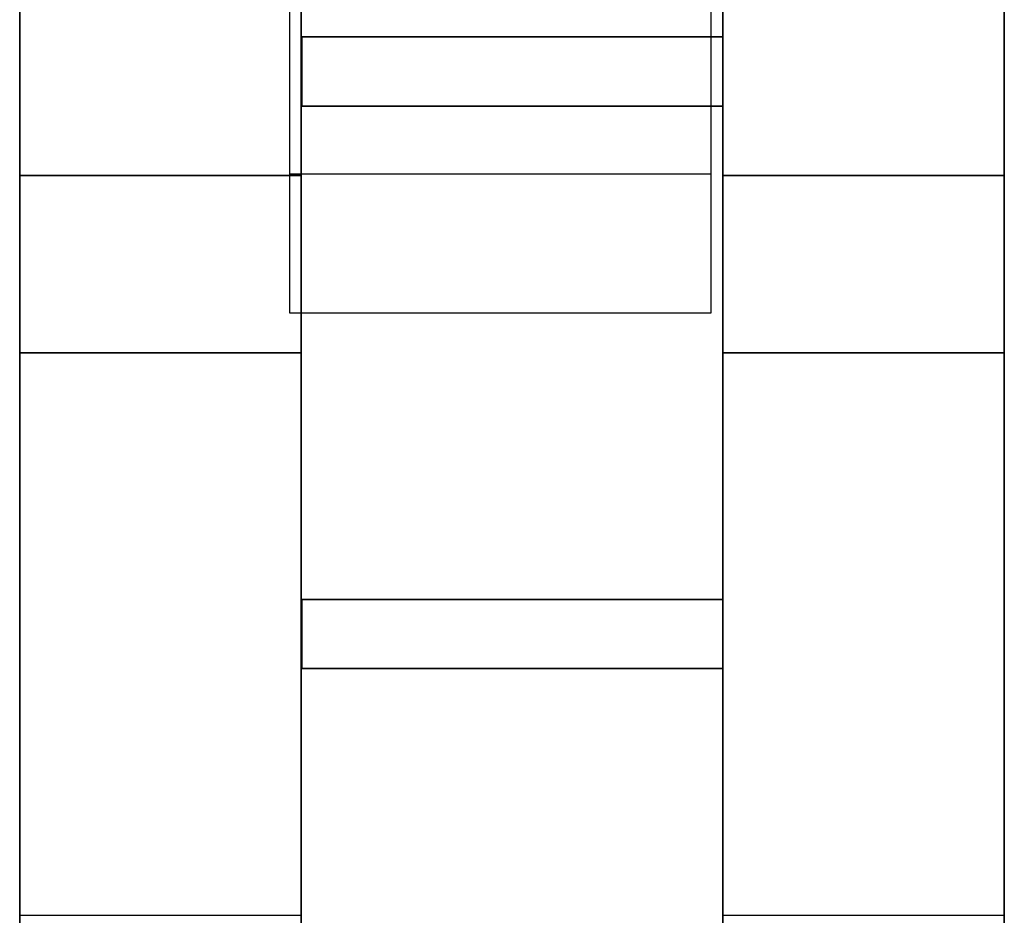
# Model space of a CAD drawing. Header units: millimetres. Extents: x -35 to 33166, y -35 to 31591.
# Tile 71 of 100: x -35 to 321, y 7012 to 7336. Entities that reach past the tile are written whole.
import ezdxf

# ---------------------------------------------------------------- set-up
doc = ezdxf.new("R2010")
doc.units = ezdxf.units.MM
doc.header["$LTSCALE"] = 25.4
doc.layers.get('0').update_dxf_attribs({"true_color": 0xffffff})
for name, color, linetype, true_color in [('end caps & lintels', 7, 'Continuous', 0xffa500), ('ICF - L1', 7, 'Continuous', 0xb4b464), ('ICF - L2', 7, 'Continuous', 0x64ff64)]:
    doc.layers.add(name, color=color, linetype=linetype, true_color=true_color)

# ---------------------------------------------------------------- blocks, each defined once
blk = doc.blocks.new('GF-WG05_RightCap_6in_#8')
for p, q in [((0, 152.4), (0, 0)), ((50, 152.4), (0, 152.4)), ((50, 152.4, 457.2), (0, 152.4, 457.2)), ((0, 152.4, 457.2), (0, 0, 457.2)), ((0, 152.4), (0, 152.4, 457.2)), ((50, 0), (50, 152.4)), ((50, 0, 457.2), (50, 152.4, 457.2)), ((50, 152.4), (50, 152.4, 457.2)), ((0, 0), (50, 0)), ((0, 0, 457.2), (50, 0, 457.2)), ((0, 0), (0, 0, 457.2)), ((50, 0), (50, 0, 457.2))]:
    blk.add_line(p, q)
blk = doc.blocks.new('GF-WG05_RightCap_6in_#9')
for p, q in [((0, 152.4), (0, 0)), ((50, 152.4), (0, 152.4)), ((50, 152.4, 457.2), (0, 152.4, 457.2)), ((0, 152.4, 457.2), (0, 0, 457.2)), ((0, 152.4), (0, 152.4, 457.2)), ((50, 0), (50, 152.4)), ((50, 0, 457.2), (50, 152.4, 457.2)), ((50, 152.4), (50, 152.4, 457.2)), ((0, 0), (50, 0)), ((0, 0, 457.2), (50, 0, 457.2)), ((0, 0), (0, 0, 457.2)), ((50, 0), (50, 0, 457.2))]:
    blk.add_line(p, q)
blk = doc.blocks.new('GF-WG05_RightCap_6in_#10')
for p, q in [((0, 152.4), (0, 0)), ((50, 152.4), (0, 152.4)), ((50, 152.4, 457.2), (0, 152.4, 457.2)), ((0, 152.4, 457.2), (0, 0, 457.2)), ((0, 152.4), (0, 152.4, 457.2)), ((50, 0), (50, 152.4)), ((50, 0, 457.2), (50, 152.4, 457.2)), ((50, 152.4), (50, 152.4, 457.2)), ((0, 0), (50, 0)), ((0, 0, 457.2), (50, 0, 457.2)), ((0, 0), (0, 0, 457.2)), ((50, 0), (50, 0, 457.2))]:
    blk.add_line(p, q)
blk = doc.blocks.new('GF-WG05_RightCap_6in_#11')
for p, q in [((0, 152.4), (0, 0)), ((50, 152.4), (0, 152.4)), ((50, 152.4, 457.2), (0, 152.4, 457.2)), ((0, 152.4, 457.2), (0, 0, 457.2)), ((0, 152.4), (0, 152.4, 457.2)), ((50, 0), (50, 152.4)), ((50, 0, 457.2), (50, 152.4, 457.2)), ((50, 152.4), (50, 152.4, 457.2)), ((0, 0), (50, 0)), ((0, 0, 457.2), (50, 0, 457.2)), ((0, 0), (0, 0, 457.2)), ((50, 0), (50, 0, 457.2))]:
    blk.add_line(p, q)
blk = doc.blocks.new('GF-WG05_RightCap_6in_#12')
for p, q in [((0, 152.4), (0, 0)), ((50, 152.4), (0, 152.4)), ((50, 152.4, 457.2), (0, 152.4, 457.2)), ((0, 152.4, 457.2), (0, 0, 457.2)), ((0, 152.4), (0, 152.4, 457.2)), ((50, 0), (50, 152.4)), ((50, 0, 457.2), (50, 152.4, 457.2)), ((50, 152.4), (50, 152.4, 457.2)), ((0, 0), (50, 0)), ((0, 0, 457.2), (50, 0, 457.2)), ((0, 0), (0, 0, 457.2)), ((50, 0), (50, 0, 457.2))]:
    blk.add_line(p, q)
blk = doc.blocks.new('GF-WG05_RightCap_6in_#13')
for p, q in [((0, 152.4), (0, 0)), ((50, 152.4), (0, 152.4)), ((50, 152.4, 457.2), (0, 152.4, 457.2)), ((0, 152.4, 457.2), (0, 0, 457.2)), ((0, 152.4), (0, 152.4, 457.2)), ((50, 0), (50, 152.4)), ((50, 0, 457.2), (50, 152.4, 457.2)), ((50, 152.4), (50, 152.4, 457.2)), ((0, 0), (50, 0)), ((0, 0, 457.2), (50, 0, 457.2)), ((0, 0), (0, 0, 457.2)), ((50, 0), (50, 0, 457.2))]:
    blk.add_line(p, q)
blk = doc.blocks.new('GF-WG05_RightCap_6in_#14')
for p, q in [((0, 152.4), (0, 0)), ((50, 152.4), (0, 152.4)), ((50, 152.4, 181.8), (0, 152.4, 181.8)), ((0, 152.4, 181.8), (0, 0, 181.8)), ((0, 152.4), (0, 152.4, 181.8)), ((50, 0), (50, 152.4)), ((50, 0, 181.8), (50, 152.4, 181.8)), ((50, 152.4), (50, 152.4, 181.8)), ((0, 0), (50, 0)), ((0, 0, 181.8), (50, 0, 181.8)), ((0, 0), (0, 0, 181.8)), ((50, 0), (50, 0, 181.8))]:
    blk.add_line(p, q)
blk = doc.blocks.new('GF-WG05_HeadLintel_6in_#4')
for p, q in [((0, 152.4), (0, 0)), ((240.8, 152.4), (0, 152.4)), ((240.8, 152.4, 63), (0, 152.4, 63)), ((0, 152.4, 63), (0, 0, 63)), ((0, 152.4), (0, 152.4, 63)), ((240.8, 0), (240.8, 152.4)), ((240.8, 0, 63), (240.8, 152.4, 63)), ((240.8, 152.4), (240.8, 152.4, 63)), ((0, 0), (240.8, 0)), ((0, 0, 63), (240.8, 0, 63)), ((0, 0), (0, 0, 63)), ((240.8, 0), (240.8, 0, 63))]:
    blk.add_line(p, q)
blk = doc.blocks.new('6XR35_96_S_Web')
for p, q in [((-76.07, -46.84, -12.5), (-76.07, 46.84, -12.5)), ((-76.07, 46.84, -12.5), (76.07, 46.84, -12.5)), ((76.07, 46.84, 12.5), (-76.07, 46.84, 12.5)), ((-76.07, 46.84, 12.5), (-76.07, -46.84, 12.5)), ((-76.07, 46.84, -12.5), (-76.07, 46.84, 12.5)), ((76.07, 46.84, -12.5), (76.07, -46.84, -12.5)), ((76.07, -46.84, 12.5), (76.07, 46.84, 12.5)), ((76.07, 46.84, 12.5), (76.07, 46.84, -12.5)), ((76.07, -46.84, -12.5), (-76.07, -46.84, -12.5)), ((-76.07, -46.84, 12.5), (76.07, -46.84, 12.5)), ((-76.07, -46.84, 12.5), (-76.07, -46.84, -12.5)), ((76.07, -46.84, -12.5), (76.07, -46.84, 12.5))]:
    blk.add_line(p, q)
blk = doc.blocks.new('Group8193')
for p, q in [((-101.6, 2095.98, 457.2), (0, 2095.98, 457.2)), ((0, 2095.98, 0), (-101.6, 2095.98, 0)), ((-101.6, 2095.98, 0), (-101.6, 2095.98, 457.2)), ((-101.6, 2095.98, 457.2), (-101.6, 0, 457.2)), ((-101.6, 2095.98, 0), (-101.6, 0, 0)), ((0, 2095.98, 457.2), (0, 2095.98, 0)), ((0, 2095.98, 457.2), (0, 0, 457.2)), ((0, 2095.98, 0), (0, 0, 0))]:
    blk.add_line(p, q)
blk = doc.blocks.new('Group8194')
for p, q in [((-355.6, 2095.98, 457.2), (-254, 2095.98, 457.2)), ((-254, 2095.98, 0), (-355.6, 2095.98, 0)), ((-355.6, 2095.98, 0), (-355.6, 2095.98, 457.2)), ((-355.6, 2095.98, 457.2), (-355.6, 0, 457.2)), ((-355.6, 2095.98, 0), (-355.6, 0, 0)), ((-254, 2095.98, 457.2), (-254, 2095.98, 0)), ((-254, 2095.98, 457.2), (-254, 0, 457.2)), ((-254, 2095.98, 0), (-254, 0, 0))]:
    blk.add_line(p, q)
blk = doc.blocks.new('6XR35_96_S_MSG#7')
for name in ['Group8194', 'Group8193']:
    blk.add_blockref(name, (0, 0))
at = {"extrusion": (9.72607e-16, 1, -1.15708e-14)}
blk.add_blockref('6XR35_96_S_Web', (177.67, 97.84, 1930.4), dxfattribs=at)
at = {"extrusion": (9.72607e-16, 1, 1.15708e-14)}
blk.add_blockref('6XR35_96_S_Web', (177.67, 358.96, 1930.4), dxfattribs=at)
blk = doc.blocks.new('Group7864')
for p, q in [((-101.6, 267.18, 457.2), (0, 267.18, 457.2)), ((0, 267.18, 0), (-101.6, 267.18, 0)), ((-101.6, 267.18, 0), (-101.6, 267.18, 457.2)), ((-101.6, 267.18, 457.2), (-101.6, 0, 457.2)), ((-101.6, 267.18, 0), (-101.6, 0, 0)), ((0, 267.18, 457.2), (0, 267.18, 0)), ((0, 267.18, 457.2), (0, 0, 457.2)), ((0, 267.18, 0), (0, 0, 0)), ((-101.6, 0, 0), (-101.6, 0, 457.2)), ((-101.6, 0, 0), (0, 0, 0)), ((-101.6, 0, 457.2), (0, 0, 457.2)), ((0, 0, 0), (0, 0, 457.2))]:
    blk.add_line(p, q)
blk = doc.blocks.new('Group7865')
for p, q in [((-355.6, 267.18, 457.2), (-254, 267.18, 457.2)), ((-254, 267.18, 0), (-355.6, 267.18, 0)), ((-355.6, 267.18, 0), (-355.6, 267.18, 457.2)), ((-355.6, 267.18, 457.2), (-355.6, 0, 457.2)), ((-355.6, 267.18, 0), (-355.6, 0, 0)), ((-254, 267.18, 457.2), (-254, 267.18, 0)), ((-254, 267.18, 457.2), (-254, 0, 457.2)), ((-254, 267.18, 0), (-254, 0, 0)), ((-355.6, 0, 0), (-355.6, 0, 457.2)), ((-355.6, 0, 0), (-254, 0, 0)), ((-355.6, 0, 457.2), (-254, 0, 457.2)), ((-254, 0, 0), (-254, 0, 457.2))]:
    blk.add_line(p, q)
blk = doc.blocks.new('Group7866')
for p, q in [((-101.6, 114.1, 51), (-253.75, 114.1, 51)), ((-253.75, 114.1, 51), (-253.75, 114.1, 144.68)), ((-253.75, 114.1, 144.68), (-101.6, 114.1, 144.68)), ((-253.75, 89.1, 51), (-253.75, 114.1, 51)), ((-253.75, 114.1, 144.68), (-253.75, 89.1, 144.68)), ((-101.6, 114.1, 144.68), (-101.6, 114.1, 51)), ((-101.6, 114.1, 51), (-101.6, 89.1, 51)), ((-101.6, 89.1, 144.68), (-101.6, 114.1, 144.68)), ((-101.6, 89.1, 144.68), (-253.75, 89.1, 144.68)), ((-253.75, 89.1, 144.68), (-253.75, 89.1, 51)), ((-253.75, 89.1, 51), (-101.6, 89.1, 51)), ((-101.6, 89.1, 51), (-101.6, 89.1, 144.68))]:
    blk.add_line(p, q)
blk = doc.blocks.new('Group7867')
for p, q in [((-101.6, 114.1, 312.12), (-253.75, 114.1, 312.12)), ((-253.75, 114.1, 312.12), (-253.75, 114.1, 405.8)), ((-253.75, 114.1, 405.8), (-101.6, 114.1, 405.8)), ((-253.75, 89.1, 312.12), (-253.75, 114.1, 312.12)), ((-253.75, 114.1, 405.8), (-253.75, 89.1, 405.8)), ((-101.6, 114.1, 405.8), (-101.6, 114.1, 312.12)), ((-101.6, 114.1, 312.12), (-101.6, 89.1, 312.12)), ((-101.6, 89.1, 405.8), (-101.6, 114.1, 405.8)), ((-101.6, 89.1, 405.8), (-253.75, 89.1, 405.8)), ((-253.75, 89.1, 405.8), (-253.75, 89.1, 312.12)), ((-253.75, 89.1, 312.12), (-101.6, 89.1, 312.12)), ((-101.6, 89.1, 312.12), (-101.6, 89.1, 405.8))]:
    blk.add_line(p, q)
blk = doc.blocks.new('6XR35_96_S_CUT_44_25_MSG')
for name in ['Group7865', 'Group7864', 'Group7866', 'Group7867']:
    blk.add_blockref(name, (0, 0))
blk = doc.blocks.new('Group431#1')
for p, q in [((0, 2438.4), (-101.6, 2438.4)), ((-101.6, 2438.4), (-101.6, 2438.4, 457.2)), ((-101.6, 2438.4, 457.2), (0, 2438.4, 457.2)), ((-101.6, 2438.4, 457.2), (-101.6, 0, 457.2)), ((-101.6, 2438.4), (-101.6, 0)), ((0, 0), (0, 2438.4)), ((0, 2438.4), (0, 2438.4, 457.2)), ((0, 2438.4, 457.2), (0, 0, 457.2))]:
    blk.add_line(p, q)
blk = doc.blocks.new('Group432#1')
for p, q in [((-355.6, 0, 457.2), (-355.6, 2438.4, 457.2)), ((-355.6, 2438.4, 457.2), (-355.6, 2438.4)), ((-355.6, 2438.4), (-355.6, 0)), ((-355.6, 2438.4, 457.2), (-254, 2438.4, 457.2)), ((-254, 2438.4), (-355.6, 2438.4)), ((-254, 2438.4, 457.2), (-254, 2438.4)), ((-254, 0, 457.2), (-254, 2438.4, 457.2)), ((-254, 0), (-254, 2438.4))]:
    blk.add_line(p, q)
blk = doc.blocks.new('6XR35_96_S')
for name in ['Group432#1', 'Group431#1']:
    blk.add_blockref(name, (0, 0))
at = {"extrusion": (9.72607e-16, 1, -1.15708e-14)}
blk.add_blockref('6XR35_96_S_Web', (177.67, 97.84, 2336.8), dxfattribs=at)
at = {"extrusion": (9.72607e-16, 1, 1.15708e-14)}
blk.add_blockref('6XR35_96_S_Web', (177.67, 358.96, 2336.8), dxfattribs=at)
blk = doc.blocks.new('Group#303')
for p, q in [((-101.6, 2095.98, 457.2), (0, 2095.98, 457.2)), ((0, 2095.98, 0), (-101.6, 2095.98, 0)), ((-101.6, 2095.98, 0), (-101.6, 2095.98, 457.2)), ((-101.6, 2095.98, 457.2), (-101.6, 0, 457.2)), ((-101.6, 2095.98, 0), (-101.6, 0, 0)), ((0, 2095.98, 457.2), (0, 2095.98, 0)), ((0, 2095.98, 457.2), (0, 0, 457.2)), ((0, 2095.98, 0), (0, 0, 0))]:
    blk.add_line(p, q)
blk = doc.blocks.new('Group8696')
for p, q in [((-355.6, 2095.98, 457.2), (-254, 2095.98, 457.2)), ((-254, 2095.98, 0), (-355.6, 2095.98, 0)), ((-355.6, 2095.98, 0), (-355.6, 2095.98, 457.2)), ((-355.6, 2095.98, 457.2), (-355.6, 0, 457.2)), ((-355.6, 2095.98, 0), (-355.6, 0, 0)), ((-254, 2095.98, 457.2), (-254, 2095.98, 0)), ((-254, 2095.98, 457.2), (-254, 0, 457.2)), ((-254, 2095.98, 0), (-254, 0, 0))]:
    blk.add_line(p, q)
blk = doc.blocks.new('6XR35_96_S_MSG#15')
for name in ['Group8696', 'Group#303']:
    blk.add_blockref(name, (0, 0))
at = {"extrusion": (9.72607e-16, 1, -1.15708e-14)}
blk.add_blockref('6XR35_96_S_Web', (177.67, 97.84, 1930.4), dxfattribs=at)
at = {"extrusion": (9.72607e-16, 1, 1.15708e-14)}
blk.add_blockref('6XR35_96_S_Web', (177.67, 358.96, 1930.4), dxfattribs=at)
blk = doc.blocks.new('Group#1661')
for p, q in [((-101.6, 267.18, 457.2), (0, 267.18, 457.2)), ((0, 267.18, 0), (-101.6, 267.18, 0)), ((-101.6, 267.18, 0), (-101.6, 267.18, 457.2)), ((-101.6, 267.18, 457.2), (-101.6, 0, 457.2)), ((-101.6, 267.18, 0), (-101.6, 0, 0)), ((0, 267.18, 457.2), (0, 267.18, 0)), ((0, 267.18, 457.2), (0, 0, 457.2)), ((0, 267.18, 0), (0, 0, 0)), ((-101.6, 0, 0), (-101.6, 0, 457.2)), ((-101.6, 0, 0), (0, 0, 0)), ((-101.6, 0, 457.2), (0, 0, 457.2)), ((0, 0, 0), (0, 0, 457.2))]:
    blk.add_line(p, q)
blk = doc.blocks.new('Group#1662')
for p, q in [((-355.6, 267.18, 457.2), (-254, 267.18, 457.2)), ((-254, 267.18, 0), (-355.6, 267.18, 0)), ((-355.6, 267.18, 0), (-355.6, 267.18, 457.2)), ((-355.6, 267.18, 457.2), (-355.6, 0, 457.2)), ((-355.6, 267.18, 0), (-355.6, 0, 0)), ((-254, 267.18, 457.2), (-254, 267.18, 0)), ((-254, 267.18, 457.2), (-254, 0, 457.2)), ((-254, 267.18, 0), (-254, 0, 0)), ((-355.6, 0, 0), (-355.6, 0, 457.2)), ((-355.6, 0, 0), (-254, 0, 0)), ((-355.6, 0, 457.2), (-254, 0, 457.2)), ((-254, 0, 0), (-254, 0, 457.2))]:
    blk.add_line(p, q)
blk = doc.blocks.new('Group#1663')
for p, q in [((-101.6, 114.1, 51), (-253.75, 114.1, 51)), ((-253.75, 114.1, 51), (-253.75, 114.1, 144.68)), ((-253.75, 114.1, 144.68), (-101.6, 114.1, 144.68)), ((-253.75, 89.1, 51), (-253.75, 114.1, 51)), ((-253.75, 114.1, 144.68), (-253.75, 89.1, 144.68)), ((-101.6, 114.1, 144.68), (-101.6, 114.1, 51)), ((-101.6, 114.1, 51), (-101.6, 89.1, 51)), ((-101.6, 89.1, 144.68), (-101.6, 114.1, 144.68)), ((-101.6, 89.1, 144.68), (-253.75, 89.1, 144.68)), ((-253.75, 89.1, 144.68), (-253.75, 89.1, 51)), ((-253.75, 89.1, 51), (-101.6, 89.1, 51)), ((-101.6, 89.1, 51), (-101.6, 89.1, 144.68))]:
    blk.add_line(p, q)
blk = doc.blocks.new('Group#1664')
for p, q in [((-101.6, 114.1, 312.12), (-253.75, 114.1, 312.12)), ((-253.75, 114.1, 312.12), (-253.75, 114.1, 405.8)), ((-253.75, 114.1, 405.8), (-101.6, 114.1, 405.8)), ((-253.75, 89.1, 312.12), (-253.75, 114.1, 312.12)), ((-253.75, 114.1, 405.8), (-253.75, 89.1, 405.8)), ((-101.6, 114.1, 405.8), (-101.6, 114.1, 312.12)), ((-101.6, 114.1, 312.12), (-101.6, 89.1, 312.12)), ((-101.6, 89.1, 405.8), (-101.6, 114.1, 405.8)), ((-101.6, 89.1, 405.8), (-253.75, 89.1, 405.8)), ((-253.75, 89.1, 405.8), (-253.75, 89.1, 312.12)), ((-253.75, 89.1, 312.12), (-101.6, 89.1, 312.12)), ((-101.6, 89.1, 312.12), (-101.6, 89.1, 405.8))]:
    blk.add_line(p, q)
blk = doc.blocks.new('6XR35_96_S_CUT_44_25_MSG#1')
for name in ['Group#1662', 'Group#1661', 'Group#1663', 'Group#1664']:
    blk.add_blockref(name, (0, 0))
blk = doc.blocks.new('Group#3359')
for p, q in [((-101.6, 2095.98, 0), (-101.6, 2095.98, 457.2)), ((-101.6, 2095.98, 457.2), (0, 2095.98, 457.2)), ((0, 2095.98, 0), (-101.6, 2095.98, 0)), ((-101.6, 2095.98, 457.2), (-101.6, 0, 457.2)), ((-101.6, 2095.98, 0), (-101.6, 0, 0)), ((0, 2095.98, 457.2), (0, 2095.98, 0)), ((0, 2095.98, 457.2), (0, 0, 457.2)), ((0, 2095.98, 0), (0, 0, 0))]:
    blk.add_line(p, q)
blk = doc.blocks.new('Group#3360')
for p, q in [((-355.6, 2095.98, 457.2), (-254, 2095.98, 457.2)), ((-254, 2095.98, 0), (-355.6, 2095.98, 0)), ((-355.6, 2095.98, 0), (-355.6, 2095.98, 457.2)), ((-355.6, 2095.98, 457.2), (-355.6, 0, 457.2)), ((-355.6, 2095.98, 0), (-355.6, 0, 0)), ((-254, 2095.98, 457.2), (-254, 2095.98, 0)), ((-254, 2095.98, 457.2), (-254, 0, 457.2)), ((-254, 2095.98, 0), (-254, 0, 0))]:
    blk.add_line(p, q)
blk = doc.blocks.new('6XR35_96_S_MSG#30')
for name in ['Group#3360', 'Group#3359']:
    blk.add_blockref(name, (0, 0))
at = {"extrusion": (9.72607e-16, 1, -1.15708e-14)}
blk.add_blockref('6XR35_96_S_Web', (177.67, 97.84, 1930.4), dxfattribs=at)
at = {"extrusion": (9.72607e-16, 1, 1.15708e-14)}
blk.add_blockref('6XR35_96_S_Web', (177.67, 358.96, 1930.4), dxfattribs=at)
blk = doc.blocks.new('Group9648')
for p, q in [((-101.6, 63.98, 182.3), (-101.6, 919.77, 182.3)), ((-101.6, 0, 457.2), (-101.6, 919.77, 457.2)), ((0, 919.77, 182.3), (0, 63.98, 182.3)), ((0, 0, 457.2), (0, 919.77, 457.2)), ((-101.6, 63.98, 182.3), (0, 63.98, 182.3)), ((0, 63.98, 0), (-101.6, 63.98, 0)), ((-101.6, 63.98, 0), (-101.6, 63.98, 182.3)), ((-101.6, 63.98, 0), (-101.6, 0, 0)), ((0, 63.98, 182.3), (0, 63.98, 0)), ((0, 63.98, 0), (0, 0, 0)), ((-101.6, 0, 0), (-101.6, 0, 457.2)), ((-101.6, 0, 0), (0, 0, 0)), ((-101.6, 0, 457.2), (0, 0, 457.2)), ((0, 0, 457.2), (0, 0, 0))]:
    blk.add_line(p, q)
blk = doc.blocks.new('Group#3590')
for p, q in [((-355.6, 63.98, 182.3), (-355.6, 919.77, 182.3)), ((-355.6, 0, 457.2), (-355.6, 919.77, 457.2)), ((-254, 919.77, 182.3), (-254, 63.98, 182.3)), ((-254, 0, 457.2), (-254, 919.77, 457.2)), ((-355.6, 63.98, 182.3), (-254, 63.98, 182.3)), ((-254, 63.98, 0), (-355.6, 63.98, 0)), ((-355.6, 63.98, 0), (-355.6, 63.98, 182.3)), ((-355.6, 63.98, 0), (-355.6, 0, 0)), ((-254, 63.98, 182.3), (-254, 63.98, 0)), ((-254, 63.98, 0), (-254, 0, 0)), ((-355.6, 0, 0), (-355.6, 0, 457.2)), ((-355.6, 0, 0), (-254, 0, 0)), ((-355.6, 0, 457.2), (-254, 0, 457.2)), ((-254, 0, 457.2), (-254, 0, 0))]:
    blk.add_line(p, q)
blk = doc.blocks.new('Group#3595')
for p, q in [((-101.6, 114.1, 312.12), (-253.75, 114.1, 312.12)), ((-253.75, 114.1, 312.12), (-253.75, 114.1, 405.8)), ((-253.75, 114.1, 405.8), (-101.6, 114.1, 405.8)), ((-253.75, 89.1, 312.12), (-253.75, 114.1, 312.12)), ((-253.75, 114.1, 405.8), (-253.75, 89.1, 405.8)), ((-101.6, 114.1, 405.8), (-101.6, 114.1, 312.12)), ((-101.6, 114.1, 312.12), (-101.6, 89.1, 312.12)), ((-101.6, 89.1, 405.8), (-101.6, 114.1, 405.8)), ((-101.6, 89.1, 405.8), (-253.75, 89.1, 405.8)), ((-253.75, 89.1, 405.8), (-253.75, 89.1, 312.12)), ((-253.75, 89.1, 312.12), (-101.6, 89.1, 312.12)), ((-101.6, 89.1, 312.12), (-101.6, 89.1, 405.8))]:
    blk.add_line(p, q)
blk = doc.blocks.new('6XR35_96_S_CUT_36_25_MSG')
for name in ['Group#3590', 'Group9648', 'Group#3595']:
    blk.add_blockref(name, (0, 0))
blk = doc.blocks.new('Group#4080')
for p, q in [((-101.6, 0, 98.33), (-101.6, 2438.4, 98.33)), ((-101.6, 0, 0), (-101.6, 2438.4, 0)), ((-101.6, 0, 457.2), (-101.6, 2438.4, 457.2)), ((-101.6, 2438.4, 250.87), (-101.6, 0, 250.87)), ((0, 0, 0), (0, 2438.4, 0)), ((0, 0, 98.33), (0, 2438.4, 98.33)), ((0, 0, 457.2), (0, 2438.4, 457.2)), ((0, 2438.4, 250.87), (0, 0, 250.87))]:
    blk.add_line(p, q)
blk = doc.blocks.new('Group#4081')
for p, q in [((-355.6, 0, 0), (-355.6, 2438.4, 0)), ((-355.6, 0, 457.2), (-355.6, 2438.4, 457.2)), ((-254.04, 2438.4, 98.33), (-254.04, 0, 98.33)), ((-254.04, 2438.4, 250.87), (-254.04, 0, 250.87)), ((-254, 0, 98.33), (-254, 2438.4, 98.33)), ((-254, 2438.4, 250.87), (-254, 0, 250.87)), ((-254, 0, 0), (-254, 2438.4, 0)), ((-254, 0, 457.2), (-254, 2438.4, 457.2))]:
    blk.add_line(p, q)
blk = doc.blocks.new('Group#4083')
for p, q in [((-76.07, 0.49, -12.5), (-76.07, 0.49, 12.5)), ((-76.07, 0.49, 12.5), (76.07, 0.49, 12.5)), ((76.07, 0.49, -12.5), (-76.07, 0.49, -12.5)), ((-76.07, 0.49, 12.5), (-76.07, -46.84, 12.5)), ((-76.07, 0.49, -12.5), (-76.07, -46.84, -12.5)), ((76.07, 0.49, 12.5), (76.07, 0.49, -12.5)), ((76.07, 0.49, 12.5), (76.07, -46.84, 12.5)), ((76.07, 0.49, -12.5), (76.07, -46.84, -12.5)), ((-76.07, -46.84, -12.5), (-76.07, -46.84, 12.5)), ((-76.07, -46.84, -12.5), (76.07, -46.84, -12.5)), ((-76.07, -46.84, 12.5), (76.07, -46.84, 12.5)), ((76.07, -46.84, -12.5), (76.07, -46.84, 12.5))]:
    blk.add_line(p, q)
blk = doc.blocks.new('Group10285')
for p, q in [((-76.07, 0.49, -12.5), (-76.07, 0.49, 12.5)), ((-76.07, 0.49, 12.5), (76.07, 0.49, 12.5)), ((76.07, 0.49, -12.5), (-76.07, 0.49, -12.5)), ((-76.07, 0.49, 12.5), (-76.07, -46.84, 12.5)), ((-76.07, 0.49, -12.5), (-76.07, -46.84, -12.5)), ((76.07, 0.49, 12.5), (76.07, 0.49, -12.5)), ((76.07, 0.49, 12.5), (76.07, -46.84, 12.5)), ((76.07, 0.49, -12.5), (76.07, -46.84, -12.5)), ((-76.07, -46.84, -12.5), (-76.07, -46.84, 12.5)), ((-76.07, -46.84, -12.5), (76.07, -46.84, -12.5)), ((-76.07, -46.84, 12.5), (76.07, -46.84, 12.5)), ((76.07, -46.84, -12.5), (76.07, -46.84, 12.5))]:
    blk.add_line(p, q)
blk = doc.blocks.new('6XR35_96_S_MSG#44')
for name in ['Group#4081', 'Group#4080']:
    blk.add_blockref(name, (0, 0))
at = {"extrusion": (9.72607e-16, 1, -1.15708e-14)}
for name, p in [('Group#4083', (177.67, 97.84, 2133.6)), ('Group10285', (177.67, 97.84, 1930.4))]:
    blk.add_blockref(name, p, dxfattribs=at)
blk = doc.blocks.new('Group3573')
at = {"layer": 'ICF - L1'}
for name, p in [('6XR35_96_S_CUT_36_25_MSG', (321.01, 7215.52, 2643.2)), ('6XR35_96_S_MSG#44', (321.01, 5183.52, 3100.4)), ('6XR35_96_S_MSG#7', (321.01, 5183.52, 357.2)), ('6XR35_96_S_CUT_44_25_MSG', (321.01, 7012.32, -100)), ('6XR35_96_S_CUT_44_25_MSG', (321.01, 7012.32, 814.4)), ('6XR35_96_S_MSG#15', (321.01, 5183.52, 1271.6)), ('6XR35_96_S_CUT_44_25_MSG#1', (321.01, 7012.32, 1728.8)), ('6XR35_96_S_MSG#30', (321.01, 5183.52, 2186)), ('6XR35_96_S', (321.01, 4777.12, 2643.2))]:
    blk.add_blockref(name, p, dxfattribs=at)
blk = doc.blocks.new('Group10021')
for p, q in [((-101.6, 0, 457.2), (-101.6, 919.77, 457.2)), ((0, 0, 457.2), (0, 919.77, 457.2)), ((-101.6, 794.98, 0), (-101.6, 0, 0)), ((0, 794.98, 0), (0, 0, 0)), ((-101.6, 0, 0), (0, 0, 0)), ((-101.6, 0, 457.2), (0, 0, 457.2)), ((-101.6, 0, 457.2), (-101.6, 0, 0)), ((0, 0, 457.2), (0, 0, 0))]:
    blk.add_line(p, q)
blk = doc.blocks.new('Group10022')
for p, q in [((-355.6, 0, 457.2), (-355.6, 919.77, 457.2)), ((-254, 0, 457.2), (-254, 919.77, 457.2)), ((-355.6, 794.98, 0), (-355.6, 0, 0)), ((-254, 794.98, 0), (-254, 0, 0)), ((-355.6, 0, 0), (-254, 0, 0)), ((-355.6, 0, 457.2), (-254, 0, 457.2)), ((-355.6, 0, 457.2), (-355.6, 0, 0)), ((-254, 0, 457.2), (-254, 0, 0))]:
    blk.add_line(p, q)
blk = doc.blocks.new('Group10030')
for p, q in [((-101.6, 114.1, 51), (-253.75, 114.1, 51)), ((-253.75, 114.1, 51), (-253.75, 114.1, 144.68)), ((-253.75, 114.1, 144.68), (-101.6, 114.1, 144.68)), ((-253.75, 89.1, 51), (-253.75, 114.1, 51)), ((-253.75, 114.1, 144.68), (-253.75, 89.1, 144.68)), ((-101.6, 114.1, 144.68), (-101.6, 114.1, 51)), ((-101.6, 114.1, 51), (-101.6, 89.1, 51)), ((-101.6, 89.1, 144.68), (-101.6, 114.1, 144.68)), ((-101.6, 89.1, 144.68), (-253.75, 89.1, 144.68)), ((-253.75, 89.1, 144.68), (-253.75, 89.1, 51)), ((-253.75, 89.1, 51), (-101.6, 89.1, 51)), ((-101.6, 89.1, 51), (-101.6, 89.1, 144.68))]:
    blk.add_line(p, q)
blk = doc.blocks.new('Group10031')
for p, q in [((-101.6, 114.1, 312.12), (-253.75, 114.1, 312.12)), ((-253.75, 114.1, 312.12), (-253.75, 114.1, 405.8)), ((-253.75, 114.1, 405.8), (-101.6, 114.1, 405.8)), ((-253.75, 89.1, 312.12), (-253.75, 114.1, 312.12)), ((-253.75, 114.1, 405.8), (-253.75, 89.1, 405.8)), ((-101.6, 114.1, 405.8), (-101.6, 114.1, 312.12)), ((-101.6, 114.1, 312.12), (-101.6, 89.1, 312.12)), ((-101.6, 89.1, 405.8), (-101.6, 114.1, 405.8)), ((-101.6, 89.1, 405.8), (-253.75, 89.1, 405.8)), ((-253.75, 89.1, 405.8), (-253.75, 89.1, 312.12)), ((-253.75, 89.1, 312.12), (-101.6, 89.1, 312.12)), ((-101.6, 89.1, 312.12), (-101.6, 89.1, 405.8))]:
    blk.add_line(p, q)
blk = doc.blocks.new('6XR35_96_S#1_CUT_36_25_MSG#1')
for name in ['Group10022', 'Group10021', 'Group10030', 'Group10031']:
    blk.add_blockref(name, (0, 0))
blk = doc.blocks.new('Group9472')
for p, q in [((-101.6, 0, 0), (-101.6, 2438.4, 0)), ((-101.6, 1374.48, 457.2), (-101.6, 2438.4, 457.2)), ((0, 0, 0), (0, 2438.4, 0)), ((0, 1374.48, 457.2), (0, 2438.4, 457.2))]:
    blk.add_line(p, q)
blk = doc.blocks.new('Group9473')
for p, q in [((-355.6, 1374.48, 457.2), (-355.6, 2438.4, 457.2)), ((-355.6, 0, 0), (-355.6, 2438.4, 0)), ((-254, 0, 0), (-254, 2438.4, 0)), ((-254, 1374.48, 457.2), (-254, 2438.4, 457.2))]:
    blk.add_line(p, q)
blk = doc.blocks.new('6XR35_96_S#1_MSG#13')
for name in ['Group9473', 'Group9472']:
    blk.add_blockref(name, (0, 0))
at = {"extrusion": (9.72607e-16, 1, -1.15708e-14)}
for p in [(177.67, 97.84, 2133.6), (177.67, 97.84, 1930.4)]:
    blk.add_blockref('6XR35_96_S_Web', p, dxfattribs=at)
at = {"extrusion": (9.72607e-16, 1, 1.15708e-14)}
for p in [(177.67, 358.96, 2133.6), (177.67, 358.96, 1930.4)]:
    blk.add_blockref('6XR35_96_S_Web', p, dxfattribs=at)
blk = doc.blocks.new('Group431')
for p, q in [((0, 2438.4), (-101.6, 2438.4)), ((-101.6, 2438.4), (-101.6, 2438.4, 457.2)), ((-101.6, 2438.4, 457.2), (0, 2438.4, 457.2)), ((-101.6, 2438.4, 457.2), (-101.6, 0, 457.2)), ((-101.6, 2438.4), (-101.6, 0)), ((0, 0), (0, 2438.4)), ((0, 2438.4), (0, 2438.4, 457.2)), ((0, 2438.4, 457.2), (0, 0, 457.2))]:
    blk.add_line(p, q)
blk = doc.blocks.new('Group432')
for p, q in [((-355.6, 0, 457.2), (-355.6, 2438.4, 457.2)), ((-355.6, 2438.4, 457.2), (-355.6, 2438.4)), ((-355.6, 2438.4), (-355.6, 0)), ((-355.6, 2438.4, 457.2), (-254, 2438.4, 457.2)), ((-254, 2438.4), (-355.6, 2438.4)), ((-254, 2438.4, 457.2), (-254, 2438.4)), ((-254, 0, 457.2), (-254, 2438.4, 457.2)), ((-254, 0), (-254, 2438.4))]:
    blk.add_line(p, q)
blk = doc.blocks.new('6XR35_96_S#1')
for name in ['Group432', 'Group431']:
    blk.add_blockref(name, (0, 0))
at = {"extrusion": (9.72607e-16, 1, -1.15708e-14)}
for p in [(177.67, 97.84, 2336.8), (177.67, 97.84, 2133.6), (177.67, 97.84, 1930.4)]:
    blk.add_blockref('6XR35_96_S_Web', p, dxfattribs=at)
at = {"extrusion": (9.72607e-16, 1, 1.15708e-14)}
for p in [(177.67, 358.96, 2336.8), (177.67, 358.96, 2133.6), (177.67, 358.96, 1930.4)]:
    blk.add_blockref('6XR35_96_S_Web', p, dxfattribs=at)
blk = doc.blocks.new('Group8113')
for p, q in [((-101.6, 919.775, 457.2), (-101.6, 0, 457.2)), ((-101.6, 919.775), (-101.6, 0)), ((0, 0), (0, 919.775)), ((0, 919.775, 457.2), (0, 0, 457.2)), ((-101.6, 0), (0, 0)), ((0, 0, 457.2), (-101.6, 0, 457.2)), ((0, 0, 457.2), (0, 0)), ((-101.6, 0, 457.2), (-101.6, 0))]:
    blk.add_line(p, q)
blk = doc.blocks.new('Group#407')
for p, q in [((-355.6, 0, 457.2), (-355.6, 919.775, 457.2)), ((-355.6, 919.775), (-355.6, 0)), ((-254, 0, 457.2), (-254, 919.775, 457.2)), ((-254, 0), (-254, 919.775)), ((-355.6, 0), (-355.6, 0, 457.2)), ((-254, 0, 457.2), (-355.6, 0, 457.2)), ((-355.6, 0), (-254, 0)), ((-254, 0), (-254, 0, 457.2))]:
    blk.add_line(p, q)
blk = doc.blocks.new('Group#409')
for p, q in [((-101.6, 114.1, 51), (-253.75, 114.1, 51)), ((-253.75, 114.1, 51), (-253.75, 114.1, 144.68)), ((-253.75, 114.1, 144.68), (-101.6, 114.1, 144.68)), ((-253.75, 89.1, 51), (-253.75, 114.1, 51)), ((-253.75, 114.1, 144.68), (-253.75, 89.1, 144.68)), ((-101.6, 114.1, 144.68), (-101.6, 114.1, 51)), ((-101.6, 114.1, 51), (-101.6, 89.1, 51)), ((-101.6, 89.1, 144.68), (-101.6, 114.1, 144.68)), ((-101.6, 89.1, 144.68), (-253.75, 89.1, 144.68)), ((-253.75, 89.1, 144.68), (-253.75, 89.1, 51)), ((-253.75, 89.1, 51), (-101.6, 89.1, 51)), ((-101.6, 89.1, 51), (-101.6, 89.1, 144.68))]:
    blk.add_line(p, q)
blk = doc.blocks.new('Group#410')
for p, q in [((-101.6, 114.1, 312.12), (-253.75, 114.1, 312.12)), ((-253.75, 114.1, 312.12), (-253.75, 114.1, 405.8)), ((-253.75, 114.1, 405.8), (-101.6, 114.1, 405.8)), ((-253.75, 89.1, 312.12), (-253.75, 114.1, 312.12)), ((-253.75, 114.1, 405.8), (-253.75, 89.1, 405.8)), ((-101.6, 114.1, 405.8), (-101.6, 114.1, 312.12)), ((-101.6, 114.1, 312.12), (-101.6, 89.1, 312.12)), ((-101.6, 89.1, 405.8), (-101.6, 114.1, 405.8)), ((-101.6, 89.1, 405.8), (-253.75, 89.1, 405.8)), ((-253.75, 89.1, 405.8), (-253.75, 89.1, 312.12)), ((-253.75, 89.1, 312.12), (-101.6, 89.1, 312.12)), ((-101.6, 89.1, 312.12), (-101.6, 89.1, 405.8))]:
    blk.add_line(p, q)
blk = doc.blocks.new('6XR35_96_S#1_CUT_36_25')
for name in ['Group#407', 'Group8113', 'Group#409', 'Group#410']:
    blk.add_blockref(name, (0, 0))
blk = doc.blocks.new('Group#4819')
for p, q in [((-101.6, 0, 457.2), (-101.6, 2438.4, 457.2)), ((-101.6, 2438.4, 457.2), (-101.6, 2438.4, 0)), ((-101.6, 2438.4, 0), (-101.6, 1780.88, 0)), ((-101.6, 2438.4, 457.2), (0, 2438.4, 457.2)), ((-101.6, 2438.4, 0), (0, 2438.4, 0)), ((0, 0, 457.2), (0, 2438.4, 457.2)), ((0, 2438.4, 0), (0, 1780.88, 0)), ((0, 2438.4, 457.2), (0, 2438.4, 0))]:
    blk.add_line(p, q)
blk = doc.blocks.new('Group10019')
for p, q in [((-355.6, 2438.4, 457.2), (-254, 2438.4, 457.2)), ((-355.6, 0, 457.2), (-355.6, 2438.4, 457.2)), ((-355.6, 2438.4, 457.2), (-355.6, 2438.4, 0)), ((-355.6, 2438.4, 0), (-355.6, 1780.88, 0)), ((-355.6, 2438.4, 0), (-254, 2438.4, 0)), ((-254, 0, 457.2), (-254, 2438.4, 457.2)), ((-254, 2438.4, 0), (-254, 1780.88, 0)), ((-254, 2438.4, 457.2), (-254, 2438.4, 0))]:
    blk.add_line(p, q)
blk = doc.blocks.new('6XR35_96_S#1_MSG#36')
for name in ['Group10019', 'Group#4819']:
    blk.add_blockref(name, (0, 0))
at = {"extrusion": (9.72607e-16, 1, -1.15708e-14)}
blk.add_blockref('6XR35_96_S_Web', (177.67, 97.84, 2336.8), dxfattribs=at)
at = {"extrusion": (9.72607e-16, 1, 1.15708e-14)}
blk.add_blockref('6XR35_96_S_Web', (177.67, 358.96, 2336.8), dxfattribs=at)
blk = doc.blocks.new('Group#4886')
for p, q in [((-101.6, 919.77, 124.2), (-101.6, 0, 124.2)), ((-101.6, 0, 0), (-101.6, 919.77, 0)), ((0, 0, 124.2), (0, 919.77, 124.2)), ((0, 0, 0), (0, 919.77, 0)), ((-101.6, 0, 124.2), (0, 0, 124.2)), ((-101.6, 0, 0), (0, 0, 0)), ((-101.6, 0, 124.2), (-101.6, 0, 0)), ((0, 0, 124.2), (0, 0, 0))]:
    blk.add_line(p, q)
blk = doc.blocks.new('Group#4887')
for p, q in [((-355.6, 919.77, 124.2), (-355.6, 0, 124.2)), ((-355.6, 0, 0), (-355.6, 919.77, 0)), ((-254, 0, 124.2), (-254, 919.77, 124.2)), ((-254, 0, 0), (-254, 919.77, 0)), ((-355.6, 0, 124.2), (-254, 0, 124.2)), ((-355.6, 0, 0), (-254, 0, 0)), ((-355.6, 0, 124.2), (-355.6, 0, 0)), ((-254, 0, 124.2), (-254, 0, 0))]:
    blk.add_line(p, q)
blk = doc.blocks.new('Group#4891')
for p, q in [((-253.75, 114.1, 124.2), (-253.75, 89.1, 124.2)), ((-101.6, 114.1, 124.2), (-253.75, 114.1, 124.2)), ((-253.75, 89.1, 51), (-253.75, 114.1, 51)), ((-253.75, 114.1, 51), (-101.6, 114.1, 51)), ((-253.75, 114.1, 124.2), (-253.75, 114.1, 51)), ((-101.6, 89.1, 124.2), (-101.6, 114.1, 124.2)), ((-101.6, 89.1, 51), (-101.6, 114.1, 51)), ((-101.6, 114.1, 124.2), (-101.6, 114.1, 51)), ((-253.75, 89.1, 124.2), (-101.6, 89.1, 124.2)), ((-253.75, 89.1, 51), (-101.6, 89.1, 51)), ((-253.75, 89.1, 124.2), (-253.75, 89.1, 51)), ((-101.6, 89.1, 124.2), (-101.6, 89.1, 51))]:
    blk.add_line(p, q)
blk = doc.blocks.new('6XR35_96_S#1_CUT_36_25_MSG#2')
for name in ['Group#4887', 'Group#4886', 'Group#4891']:
    blk.add_blockref(name, (0, 0))
blk = doc.blocks.new('Group#4873')
for p, q in [((0, 2438.4, 124.2), (-101.6, 2438.4, 124.2)), ((-101.6, 2438.4, 124.2), (-101.6, 0, 124.2)), ((-101.6, 0, 0), (-101.6, 2438.4, 0)), ((-101.6, 2438.4, 0), (0, 2438.4, 0)), ((-101.6, 2438.4, 124.2), (-101.6, 2438.4, 0)), ((0, 0, 124.2), (0, 2438.4, 124.2)), ((0, 0, 0), (0, 2438.4, 0)), ((0, 2438.4, 124.2), (0, 2438.4, 0))]:
    blk.add_line(p, q)
blk = doc.blocks.new('Group#4874')
for p, q in [((-254, 2438.4, 124.2), (-355.6, 2438.4, 124.2)), ((-355.6, 2438.4, 124.2), (-355.6, 0, 124.2)), ((-355.6, 0, 0), (-355.6, 2438.4, 0)), ((-355.6, 2438.4, 0), (-254, 2438.4, 0)), ((-355.6, 2438.4, 124.2), (-355.6, 2438.4, 0)), ((-254, 0, 124.2), (-254, 2438.4, 124.2)), ((-254, 0, 0), (-254, 2438.4, 0)), ((-254, 2438.4, 124.2), (-254, 2438.4, 0))]:
    blk.add_line(p, q)
blk = doc.blocks.new('Group#4875')
for p, q in [((-76.07, 26.36, -12.5), (-76.07, 26.36, 12.5)), ((-76.07, 26.36, 12.5), (76.07, 26.36, 12.5)), ((76.07, 26.36, -12.5), (-76.07, 26.36, -12.5)), ((-76.07, 26.36, 12.5), (-76.07, -46.84, 12.5)), ((-76.07, 26.36, -12.5), (-76.07, -46.84, -12.5)), ((76.07, 26.36, 12.5), (76.07, 26.36, -12.5)), ((76.07, 26.36, 12.5), (76.07, -46.84, 12.5)), ((76.07, 26.36, -12.5), (76.07, -46.84, -12.5)), ((-76.07, -46.84, -12.5), (-76.07, -46.84, 12.5)), ((-76.07, -46.84, -12.5), (76.07, -46.84, -12.5)), ((-76.07, -46.84, 12.5), (76.07, -46.84, 12.5)), ((76.07, -46.84, -12.5), (76.07, -46.84, 12.5))]:
    blk.add_line(p, q)
blk = doc.blocks.new('6XR35_96_S#1_MSG#46')
for name in ['Group#4874', 'Group#4873']:
    blk.add_blockref(name, (0, 0))
at = {"extrusion": (9.72607e-16, 1, -1.15708e-14)}
blk.add_blockref('Group#4875', (177.67, 97.84, 2336.8), dxfattribs=at)
blk = doc.blocks.new('Group#5146')
for p, q in [((-101.6, 1780.921, 457.2), (-101.6, 3233.42, 457.2)), ((-101.6, 3233.42), (-101.6, 1780.921)), ((0, 1780.921, 457.2), (0, 3233.42, 457.2)), ((0, 3233.42), (0, 1780.921))]:
    blk.add_line(p, q)
blk = doc.blocks.new('Group11477')
for p, q in [((-355.6, 1780.921, 457.2), (-355.6, 3233.42, 457.2)), ((-355.6, 3233.42), (-355.6, 1780.921)), ((-254, 1780.921, 457.2), (-254, 3233.42, 457.2)), ((-254, 3233.42), (-254, 1780.921))]:
    blk.add_line(p, q)
blk = doc.blocks.new('Group11484')
for p, q in [((-101.6, 2552.5, 51), (-253.75, 2552.5, 51)), ((-253.75, 2552.5, 51), (-253.75, 2552.5, 144.68)), ((-253.75, 2552.5, 144.68), (-101.6, 2552.5, 144.68)), ((-253.75, 2527.5, 51), (-253.75, 2552.5, 51)), ((-253.75, 2552.5, 144.68), (-253.75, 2527.5, 144.68)), ((-101.6, 2552.5, 144.68), (-101.6, 2552.5, 51)), ((-101.6, 2552.5, 51), (-101.6, 2527.5, 51)), ((-101.6, 2527.5, 144.68), (-101.6, 2552.5, 144.68)), ((-101.6, 2527.5, 144.68), (-253.75, 2527.5, 144.68)), ((-253.75, 2527.5, 144.68), (-253.75, 2527.5, 51)), ((-253.75, 2527.5, 51), (-101.6, 2527.5, 51)), ((-101.6, 2527.5, 51), (-101.6, 2527.5, 144.68))]:
    blk.add_line(p, q)
blk = doc.blocks.new('Group11485')
for p, q in [((-101.6, 2552.5, 312.12), (-253.75, 2552.5, 312.12)), ((-253.75, 2552.5, 312.12), (-253.75, 2552.5, 405.8)), ((-253.75, 2552.5, 405.8), (-101.6, 2552.5, 405.8)), ((-253.75, 2527.5, 312.12), (-253.75, 2552.5, 312.12)), ((-253.75, 2552.5, 405.8), (-253.75, 2527.5, 405.8)), ((-101.6, 2552.5, 405.8), (-101.6, 2552.5, 312.12)), ((-101.6, 2552.5, 312.12), (-101.6, 2527.5, 312.12)), ((-101.6, 2527.5, 405.8), (-101.6, 2552.5, 405.8)), ((-101.6, 2527.5, 405.8), (-253.75, 2527.5, 405.8)), ((-253.75, 2527.5, 405.8), (-253.75, 2527.5, 312.12)), ((-253.75, 2527.5, 312.12), (-101.6, 2527.5, 312.12)), ((-101.6, 2527.5, 312.12), (-101.6, 2527.5, 405.8))]:
    blk.add_line(p, q)
blk = doc.blocks.new('6XR35_96_S#1_M')
for name in ['Group11477', 'Group#5146', 'Group11484', 'Group11485']:
    blk.add_blockref(name, (0, 0))
at = {"extrusion": (9.72607e-16, 1, -1.15708e-14)}
blk.add_blockref('6XR35_96_S_Web', (177.67, 97.84, 2336.8), dxfattribs=at)
at = {"extrusion": (9.72607e-16, 1, 1.15708e-14)}
blk.add_blockref('6XR35_96_S_Web', (177.67, 358.96, 2336.8), dxfattribs=at)
blk = doc.blocks.new('Group#5155')
for p, q in [((-101.6, 1374.521, 457.2), (-101.6, 2827.02, 457.2)), ((-101.6, 2827.02), (-101.6, 1374.521)), ((0, 1374.521, 457.2), (0, 2827.02, 457.2)), ((0, 2827.02), (0, 1374.521))]:
    blk.add_line(p, q)
blk = doc.blocks.new('Group11497')
for p, q in [((-355.6, 1374.521, 457.2), (-355.6, 2827.02, 457.2)), ((-355.6, 2827.02), (-355.6, 1374.521)), ((-254, 1374.521, 457.2), (-254, 2827.02, 457.2)), ((-254, 2827.02), (-254, 1374.521))]:
    blk.add_line(p, q)
blk = doc.blocks.new('6XR35_96_S#1_M#1')
for name in ['Group11497', 'Group#5155']:
    blk.add_blockref(name, (0, 0))
at = {"extrusion": (9.72607e-16, 1, -1.15708e-14)}
for p in [(177.67, 97.84, 2133.6), (177.67, 97.84, 1930.4)]:
    blk.add_blockref('6XR35_96_S_Web', p, dxfattribs=at)
at = {"extrusion": (9.72607e-16, 1, 1.15708e-14)}
for p in [(177.67, 358.96, 2133.6), (177.67, 358.96, 1930.4)]:
    blk.add_blockref('6XR35_96_S_Web', p, dxfattribs=at)
blk = doc.blocks.new('Group3664')
at = {"layer": 'ICF - L2'}
for name, p in [('6XR35_96_S#1_CUT_36_25_MSG#1', (321.01, 7215.52, 5386.4)), ('6XR35_96_S#1_CUT_36_25', (321.01, 7215.52, 3557.6)), ('6XR35_96_S#1_CUT_36_25_MSG#2', (321.01, 7215.52, 6300.8)), ('6XR35_96_S#1_M', (321.01, 4777.12, 4472)), ('6XR35_96_S#1_M#1', (321.01, 5183.52, 4929.2)), ('6XR35_96_S#1_MSG#13', (321.01, 5183.52, 4014.8)), ('6XR35_96_S#1', (321.01, 5183.52, 5843.6)), ('6XR35_96_S#1', (321.01, 4777.12, 3557.6)), ('6XR35_96_S#1_MSG#36', (321.01, 4777.12, 5386.4)), ('6XR35_96_S#1_MSG#46', (321.01, 4777.12, 6300.8))]:
    blk.add_blockref(name, p, dxfattribs=at)

msp = doc.modelspace()

# ---------------------------------------------------------------- block references
for name in ['Group3573', 'Group3664']:
    msp.add_blockref(name, (0, 0))
at = {"layer": 'end caps & lintels', "rotation": 270}
for name, p in [('GF-WG05_HeadLintel_6in_#4', (62.8, 7470.8, 2825)), ('GF-WG05_RightCap_6in_#8', (62.8, 7280, -100)), ('GF-WG05_RightCap_6in_#9', (62.8, 7280, 357.2)), ('GF-WG05_RightCap_6in_#10', (62.8, 7280, 814.4)), ('GF-WG05_RightCap_6in_#11', (62.8, 7280, 1271.6)), ('GF-WG05_RightCap_6in_#12', (62.8, 7280, 1728.8)), ('GF-WG05_RightCap_6in_#13', (62.8, 7280, 2186)), ('GF-WG05_RightCap_6in_#14', (62.8, 7280, 2643.2))]:
    msp.add_blockref(name, p, dxfattribs=at)

doc.saveas('drawing.dxf')
